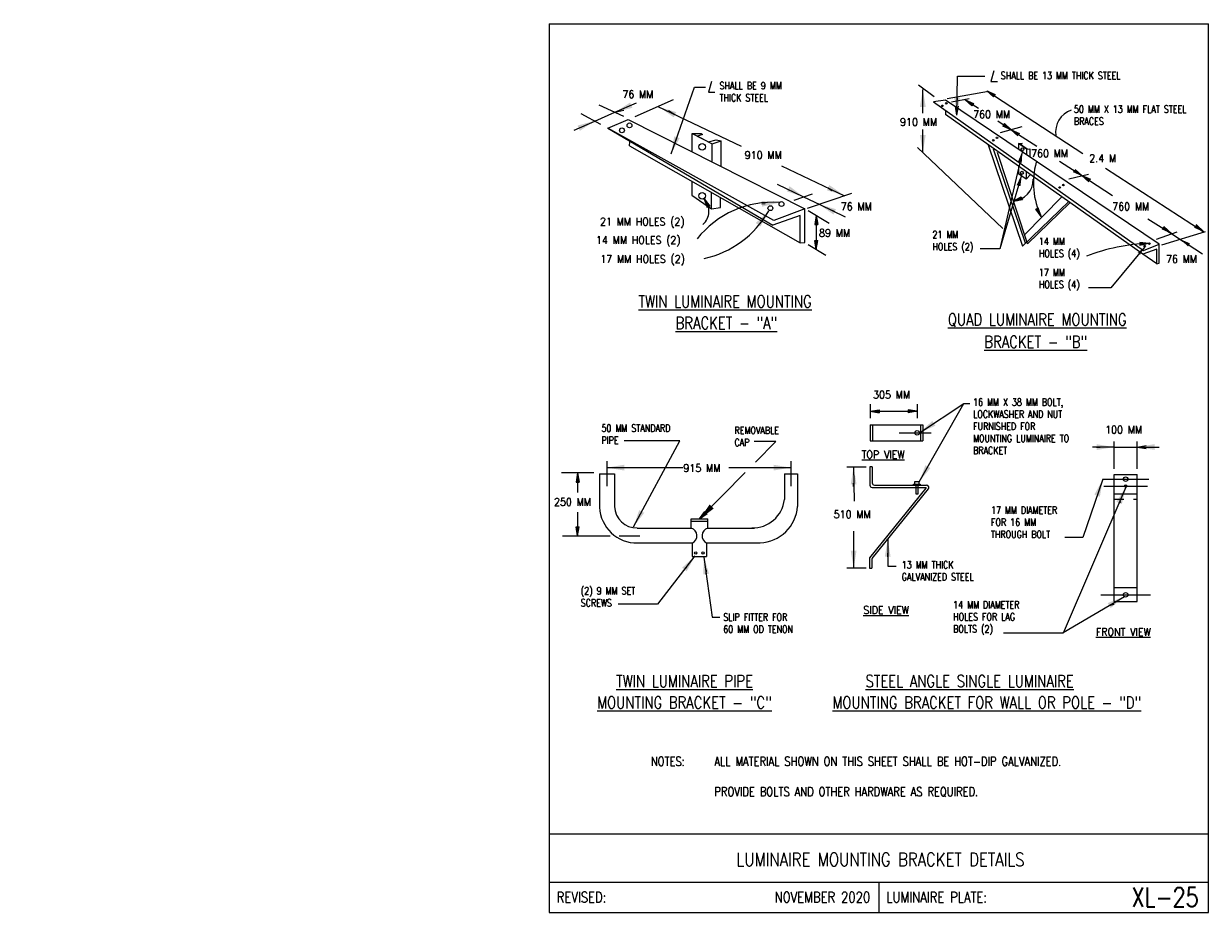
# Model space of a CAD drawing. Header units: inches. Extents: x -5.1 to 7.2, y -6.8 to 2.4.
import ezdxf
from ezdxf.enums import TextEntityAlignment as Align

# ---------------------------------------------------------------- set-up
doc = ezdxf.new("R2010")
doc.units = ezdxf.units.IN
doc.header["$MEASUREMENT"] = 0
doc.linetypes.add('HIDDEN2', pattern=[0.1875, 0.125, -0.0625])
doc.layers.add('E-DETL', color=2, linetype='CONTINUOUS')
doc.layers.add('E-DETL-TEXT', color=3, linetype='CONTINUOUS')
doc.styles.add('romans', font='ROMANS.SHX', dxfattribs={"width": 0.8})
doc.styles.get("Standard").update_dxf_attribs({"font": 'ROMANS.SHX', "width": 0.8, "height": 0.125})
doc.dimstyles.get("Standard").update_dxf_attribs({"dimtxt": 0.18, "dimasz": 0.18, "dimexe": 0.18, "dimexo": 0.0625, "dimgap": 0.09, "dimtad": 0, "dimtih": 1, "dimtoh": 1, "dimdec": 4, "dimzin": 0, "dimdsep": 46, "dimtxsty": 'Standard', "dimcen": 0.09, "dimadec": 0, "dimazin": 0, "dimtfac": 1, "dimtdec": 4, "dimtofl": 0, "dimtmove": 0, "dimatfit": 3, "dimfxl": 1, "dimtolj": 1, "dimtzin": 0, "dimarcsym": 0})

msp = doc.modelspace()

# ---------------------------------------------------------------- linework, layer by layer
at = {"layer": 'E-DETL'}
for p, q in [((0.363, 2.378), (0.363, -6.81)), ((0.363, 2.378), (7.173, 2.378)), ((7.173, -6.81), (7.173, 2.378)), ((4.457, 1.586), (4.333, 1.569)), ((4.333, 1.569), (6.502, 0.033)), ((6.664, 0.099), (4.457, 1.586)), ((4.457, 1.48), (4.457, 1.438)), ((0.969, 1.296), (1.179, 1.388)), ((1.179, 1.388), (3.003, 0.462)), ((6.497, -0.004), (4.457, 1.438)), ((2.683, 0.342), (0.969, 1.296)), ((0.969, 1.296), (2.674, 0.294)), ((1.84, 1.051), (1.84, 1.243)), ((1.84, 1.243), (2.045, 1.137)), ((1.84, 1.243), (1.932, 1.241)), ((1.945, 1.231), (1.895, 1.215)), ((1.932, 1.241), (1.945, 1.231)), ((1.193, 1.116), (1.197, 1.156)), ((1.193, 1.116), (2.956, 0.111)), ((1.895, 1.215), (2.009, 1.155)), ((2.009, 1.155), (2.087, 1.177)), ((2.045, 1.137), (2.138, 1.167)), ((2.045, 0.958), (2.045, 1.137)), ((2.087, 1.177), (2.138, 1.167)), ((2.138, 0.908), (2.138, 1.167)), ((4.897, 1.127), (5.254, 0.076)), ((5.21, 1.139), (5.248, 1.141)), ((5.21, 1.139), (5.21, 1.078)), ((5.295, 1.082), (5.21, 1.139)), ((5.22, 1.136), (5.248, 1.138)), ((5.301, 1.082), (5.22, 1.136)), ((5.248, 1.138), (5.248, 1.141)), ((5.285, 0.107), (4.954, 1.082)), ((4.99, 1.048), (5.298, 0.119)), ((5.295, 1.082), (5.328, 1.084)), ((5.295, 1.082), (5.295, 1.021)), ((5.328, 1.084), (5.328, 0.999)), ((5.21, 0.906), (5.21, 0.824)), ((1.835, 0.746), (1.835, 0.606)), ((5.29, 0.77), (5.21, 0.824)), ((5.29, 0.849), (5.29, 0.77)), ((5.29, 0.77), (5.335, 0.818)), ((2.041, 0.462), (2.041, 0.633)), ((1.835, 0.606), (2.041, 0.462)), ((2.133, 0.476), (2.133, 0.577)), ((5.254, 0.076), (5.732, 0.54)), ((5.273, 0.194), (5.66, 0.588)), ((5.304, 0.101), (5.743, 0.527)), ((2.041, 0.462), (2.133, 0.476)), ((2.956, 0.396), (2.674, 0.294)), ((3.003, 0.462), (2.683, 0.342)), ((2.956, 0.111), (2.956, 0.396)), ((3.003, 0.116), (3.003, 0.462)), ((2.956, 0.111), (3.003, 0.116)), ((5.295, 0.116), (5.294, 0.116)), ((5.304, 0.101), (5.301, 0.122)), ((6.639, 0.046), (6.497, -0.004)), ((6.502, 0.033), (6.664, 0.099)), ((6.524, 0.109), (6.525, 0.109)), ((6.639, -0.106), (6.639, 0.046)), ((6.664, -0.097), (6.664, 0.099)), ((6.639, -0.106), (6.497, -0.004)), ((6.639, -0.106), (6.664, -0.097)), ((3.679, -1.771), (3.946, -1.771)), ((3.679, -1.771), (3.679, -1.935)), ((3.702, -1.771), (3.702, -1.935)), ((3.946, -1.771), (4.029, -1.771)), ((4.029, -1.771), (4.222, -1.771)), ((4.199, -1.771), (4.199, -1.935)), ((4.222, -1.771), (4.222, -1.935)), ((3.679, -1.935), (3.946, -1.935)), ((3.946, -1.935), (4.041, -1.935)), ((4.041, -1.935), (4.222, -1.935)), ((0.882, -2.275), (1.036, -2.275)), ((0.882, -2.275), (0.882, -2.622)), ((1.036, -2.275), (1.036, -2.615)), ((2.793, -2.275), (2.793, -2.542)), ((2.793, -2.275), (2.928, -2.275)), ((2.928, -2.275), (2.928, -2.613)), ((3.676, -2.205), (3.676, -2.393)), ((3.699, -2.205), (3.676, -2.205)), ((3.699, -2.205), (3.699, -2.369)), ((6.199, -2.282), (6.437, -2.282)), ((6.199, -3.595), (6.199, -2.282)), ((6.437, -3.595), (6.437, -2.282)), ((3.676, -3.143), (4.256, -2.424)), ((3.699, -2.416), (4.253, -2.416)), ((3.7, -3.151), (4.28, -2.431)), ((3.723, -2.393), (4.262, -2.393)), ((4.154, -2.382), (4.17, -2.382)), ((4.154, -2.485), (4.154, -2.39)), ((4.17, -2.39), (4.17, -2.485)), ((4.17, -2.485), (4.154, -2.485)), ((6.199, -2.483), (6.437, -2.483)), ((1.83, -2.837), (1.83, -2.743)), ((1.83, -2.743), (2.001, -2.743)), ((1.83, -2.766), (2.001, -2.766)), ((2.001, -2.837), (2.001, -2.743)), ((1.271, -2.837), (1.83, -2.837)), ((2.001, -2.837), (2.481, -2.837)), ((1.274, -2.991), (1.84, -2.991)), ((1.84, -2.991), (1.84, -3.132)), ((1.988, -2.99), (2.541, -2.99)), ((1.988, -2.99), (1.988, -3.132)), ((1.84, -3.132), (1.988, -3.132)), ((3.671, -3.157), (3.671, -3.251)), ((3.695, -3.166), (3.695, -3.251)), ((3.671, -3.251), (3.695, -3.251)), ((6.199, -3.45), (6.437, -3.45)), ((6.199, -3.595), (6.437, -3.595)), ((5.674, -3.921), (5.674, -3.921)), ((0.363, -5.997), (7.173, -5.997)), ((0.363, -6.497), (7.173, -6.497)), ((3.768, -6.497), (3.768, -6.81)), ((0.363, -6.81), (7.173, -6.81))]:
    msp.add_line(p, q, dxfattribs=at)
at = {"layer": 'E-DETL', "linetype": 'HIDDEN2', "ltscale": 0.5}
msp.add_line((6.199, -2.537), (6.436, -2.537), dxfattribs=at)
at = {"layer": 'E-DETL'}
for points in [[(4.128, -2.382), (4.196, -2.382), (4.196, -2.39), (4.128, -2.39)], [(4.138, -2.382), (4.186, -2.382), (4.186, -2.358), (4.138, -2.358)]]:
    msp.add_lwpolyline(points, close=True, dxfattribs=at)
for centre, radius in [((4.425, 1.529), 0.00809), ((4.465, 1.555), 0.00809), ((1.192, 1.326), 0.0251), ((1.114, 1.275), 0.0251), ((1.943, 1.105), 0.0345), ((4.951, 1.172), 0.00809), ((4.99, 1.198), 0.00809), ((5.253, 1.08), 0.0147), ((5.247, 0.837), 0.0147), ((1.942, 0.599), 0.0345), ((5.636, 0.684), 0.00809), ((5.675, 0.709), 0.00809), ((2.648, 0.47), 0.0251), ((2.762, 0.513), 0.0251), ((6.515, 0.079), 0.00809), ((6.564, 0.104), 0.00809), ((4.164, -1.853), 0.0234), ((6.318, -2.332), 0.0234), ((6.318, -2.402), 0.0117), ((1.876, -3.094), 0.0122), ((1.952, -3.094), 0.0122), ((6.318, -3.527), 0.0234)]:
    msp.add_circle(centre, radius, dxfattribs=at)
for centre, radius, start, end in [((3.699, -2.393), 0.0234, 180, 269.9998), ((3.723, -2.369), 0.0234, 180, 269.9998), ((4.251, -2.421), 0.00556, 311.3685, 62.0326), ((4.261, -2.417), 0.0241, 310.4339, 87.8132), ((2.464, -2.505), 0.331, 268.364, 353.4994), ((1.269, -2.604), 0.387, 182.6603, 270.817), ((1.268, -2.604), 0.232, 182.5887, 270.9172), ((2.523, -2.585), 0.406, 272.5034, 356.1595), ((1.807, -2.916), 0.0821, 293.2245, 74.1569), ((2.024, -2.916), 0.0821, 105.8429, 246.775), ((3.695, -3.157), 0.0234, 141.1446, 180), ((3.718, -3.166), 0.0234, 141.1446, 180)]:
    msp.add_arc(centre, radius, start, end, dxfattribs=at)
at = {"layer": 'E-DETL-TEXT'}
for p, q in [((4.574, 1.432), (4.58, 1.836)), ((4.58, 1.836), (4.863, 1.836)), ((4.958, 1.891), (4.926, 1.781)), ((1.623, 1.033), (1.865, 1.72)), ((1.865, 1.72), (1.978, 1.72)), ((2.04, 1.78), (2.007, 1.67)), ((4.34, 1.62), (4.179, 1.741)), ((4.926, 1.781), (4.993, 1.781)), ((1.249, 1.419), (1.646, 1.593)), ((2.007, 1.67), (2.074, 1.67)), ((4.223, 1.452), (4.223, 1.698)), ((4.475, 1.604), (4.901, 1.68)), ((4.519, 1.571), (4.701, 1.604)), ((4.577, 1.612), (4.577, 1.591)), ((4.66, 1.592), (4.797, 1.503)), ((4.66, 1.592), (4.675, 1.582)), ((4.66, 1.592), (4.747, 1.554)), ((4.66, 1.592), (4.73, 1.527)), ((4.884, 1.685), (5.877, 1.037)), ((4.884, 1.685), (4.971, 1.646)), ((4.884, 1.685), (4.954, 1.62)), ((1.133, 1.42), (0.879, 1.537)), ((1.042, 1.462), (1.264, 1.559)), ((1.042, 1.462), (1.134, 1.485)), ((1.485, 1.522), (2.345, 1.11)), ((1.662, 1.437), (1.596, 1.478)), ((4.223, 1.518), (4.223, 1.547)), ((4.574, 1.432), (4.56, 1.526)), ((4.574, 1.432), (4.591, 1.526)), ((4.675, 1.582), (4.675, 1.582)), ((0.621, 1.278), (0.833, 1.37)), ((0.896, 1.336), (0.691, 1.447)), ((0.833, 1.37), (1.042, 1.462)), ((1.042, 1.462), (1.056, 1.468)), ((4.997, 1.372), (5.136, 1.282)), ((5.136, 1.282), (5.066, 1.346)), ((4.223, 1.048), (4.223, 1.284)), ((5.026, 1.252), (5.249, 1.316)), ((5.136, 1.282), (5.049, 1.32)), ((5.114, 1.297), (5.113, 1.297)), ((5.136, 1.282), (5.114, 1.297)), ((5.136, 1.282), (5.402, 1.11)), ((5.136, 1.282), (5.161, 1.266)), ((5.136, 1.282), (5.223, 1.244)), ((5.136, 1.282), (5.206, 1.218)), ((5.161, 1.266), (5.16, 1.266)), ((1.682, 1.204), (1.666, 1.162)), ((5.051, 0.262), (4.169, 1.099)), ((2.764, 0.909), (3.413, 0.599)), ((5.635, 0.958), (5.867, 0.808)), ((5.867, 0.808), (5.797, 0.872)), ((6.11, 0.885), (7.13, 0.223)), ((5.732, 0.773), (5.934, 0.823)), ((5.867, 0.808), (5.78, 0.846)), ((5.843, 0.823), (5.842, 0.823)), ((5.867, 0.808), (5.843, 0.823)), ((5.867, 0.808), (6.181, 0.601)), ((5.867, 0.808), (5.887, 0.795)), ((5.867, 0.808), (5.954, 0.77)), ((5.867, 0.808), (5.937, 0.744)), ((5.887, 0.795), (5.885, 0.795)), ((2.718, 0.719), (2.989, 0.588)), ((2.894, 0.555), (3.083, 0.618)), ((3.031, 0.471), (3.489, 0.624)), ((3.245, 0.682), (3.284, 0.653)), ((1.965, 0.566), (1.978, 0.542)), ((1.965, 0.566), (2.023, 0.492)), ((1.965, 0.566), (1.996, 0.477)), ((1.978, 0.542), (1.978, 0.542)), ((2.56, 0.516), (2.594, 0.52)), ((2.989, 0.588), (3.159, 0.507)), ((3.159, 0.507), (3.42, 0.381)), ((5.157, 0.542), (5.24, 0.589)), ((5.157, 0.542), (5.251, 0.56)), ((5.157, 0.542), (5.181, 0.551)), ((5.181, 0.551), (5.179, 0.551)), ((3.038, 0.447), (3.256, 0.314)), ((3.122, 0.396), (3.106, 0.302)), ((3.122, 0.396), (3.122, 0.376)), ((3.122, 0.396), (3.137, 0.302)), ((3.122, 0.396), (3.122, 0.044)), ((3.122, 0.376), (3.122, 0.376)), ((3.122, 0.376), (3.122, 0.376)), ((3.314, 0.434), (3.288, 0.446)), ((5.447, 0.384), (5.389, 0.459)), ((5.447, 0.384), (5.416, 0.474)), ((5.427, 0.421), (5.422, 0.421)), ((5.447, 0.384), (5.427, 0.421)), ((6.549, 0.361), (6.796, 0.205)), ((6.796, 0.204), (6.712, 0.281)), ((7.13, 0.223), (7.046, 0.3)), ((3.122, 0.044), (3.106, 0.137)), ((3.122, 0.044), (3.137, 0.137)), ((6.637, 0.151), (6.852, 0.226)), ((6.692, 0.09), (7.144, 0.229)), ((6.77, 0.221), (6.766, 0.221)), ((6.796, 0.204), (6.77, 0.221)), ((6.796, 0.205), (6.884, 0.147)), ((6.884, 0.147), (7.111, 0)), ((6.884, 0.147), (6.91, 0.131)), ((6.91, 0.131), (6.91, 0.131)), ((3.038, 0.095), (3.22, -0.017)), ((3.122, 0.044), (3.122, 0.064)), ((3.122, 0.064), (3.122, 0.064)), ((6.559, 0.106), (6.464, 0.114)), ((6.559, 0.106), (6.466, 0.083)), ((6.559, 0.106), (6.524, 0.103)), ((3.679, -1.556), (3.679, -1.701)), ((4.164, -1.556), (4.164, -1.701)), ((3.679, -1.629), (3.773, -1.613)), ((3.679, -1.629), (4.164, -1.629)), ((3.679, -1.629), (3.716, -1.629)), ((3.679, -1.629), (3.773, -1.644)), ((3.716, -1.629), (3.716, -1.629)), ((4.164, -1.629), (4.07, -1.613)), ((4.164, -1.629), (4.07, -1.644)), ((4.131, -1.629), (4.129, -1.629)), ((4.164, -1.629), (4.131, -1.629)), ((2.704, -1.941), (2.481, -1.941)), ((2.495, -2.154), (2.704, -1.941)), ((3.98, -1.853), (4.308, -1.853)), ((6.199, -2.223), (6.199, -1.941)), ((6.437, -2.223), (6.437, -1.941)), ((6.201, -1.999), (5.975, -1.999)), ((6.018, -2), (6.055, -2)), ((6.201, -1.999), (6.438, -1.999)), ((6.438, -1.999), (6.531, -1.983)), ((6.438, -1.999), (6.664, -1.999)), ((6.438, -1.999), (6.466, -1.999)), ((6.438, -1.999), (6.531, -2.015)), ((0.959, -2.146), (0.959, -2.278)), ((2.86, -2.146), (2.86, -2.275)), ((0.823, -2.267), (0.488, -2.267)), ((0.656, -2.267), (0.64, -2.361)), ((0.656, -2.267), (0.656, -2.469)), ((0.656, -2.267), (0.656, -2.295)), ((0.656, -2.267), (0.671, -2.361)), ((0.656, -2.295), (0.656, -2.295)), ((0.959, -2.212), (1.743, -2.212)), ((0.959, -2.278), (0.959, -2.404)), ((1.916, -2.743), (2.386, -2.264)), ((2.219, -2.212), (2.86, -2.212)), ((2.68, -2.212), (2.738, -2.212)), ((2.86, -2.275), (2.86, -2.404)), ((3.437, -2.205), (3.58, -2.205)), ((3.508, -2.205), (3.512, -2.558)), ((3.58, -2.205), (3.636, -2.205)), ((3.508, -2.407), (3.508, -2.371)), ((6.322, -2.413), (5.674, -3.924)), ((6.084, -2.332), (5.876, -2.935)), ((6.078, -2.332), (6.2, -2.332)), ((6.094, -2.402), (6.199, -2.402)), ((6.199, -2.402), (6.438, -2.402)), ((6.2, -2.332), (6.437, -2.332)), ((6.437, -2.332), (6.559, -2.332)), ((6.438, -2.402), (6.543, -2.402)), ((6.251, -2.577), (6.268, -2.562)), ((0.656, -2.673), (0.656, -2.917)), ((1.916, -2.743), (1.97, -2.665)), ((1.916, -2.743), (1.993, -2.687)), ((2.042, -2.614), (1.991, -2.65)), ((1.916, -2.743), (1.95, -2.708)), ((1.95, -2.708), (1.95, -2.708)), ((0.499, -2.917), (0.992, -2.917)), ((0.656, -2.917), (0.64, -2.823)), ((0.656, -2.917), (0.671, -2.823)), ((0.656, -2.917), (0.656, -2.894)), ((0.656, -2.894), (0.656, -2.894)), ((1.087, -2.917), (1.299, -2.917)), ((3.508, -2.869), (3.508, -3.251)), ((5.876, -2.935), (5.69, -2.935)), ((3.861, -2.953), (3.862, -3.231)), ((1.867, -3.123), (1.481, -3.624)), ((1.961, -3.136), (2.045, -3.757)), ((3.508, -3.061), (3.508, -3.132)), ((3.86, -3.133), (3.86, -3.097)), ((1.759, -3.265), (1.781, -3.246)), ((1.984, -3.312), (1.989, -3.27)), ((3.58, -3.251), (3.437, -3.251)), ((3.636, -3.251), (3.58, -3.251)), ((3.862, -3.231), (3.948, -3.231)), ((6.306, -3.547), (5.674, -3.921)), ((6.061, -3.527), (6.199, -3.527)), ((6.199, -3.527), (6.437, -3.527)), ((6.437, -3.527), (6.575, -3.527)), ((1.481, -3.624), (1.075, -3.624)), ((6.148, -3.638), (6.2, -3.622)), ((2.045, -3.757), (2.127, -3.757)), ((5.674, -3.924), (5.058, -3.924))]:
    msp.add_line(p, q, dxfattribs=at)
for points in [[(4.954, 1.62), (4.971, 1.646)], [(4.747, 1.554), (4.73, 1.527)], [(5.066, 1.346), (5.049, 1.32)], [(2.023, 0.492), (1.996, 0.477)], [(5.24, 0.589), (5.251, 0.56)], [(5.389, 0.459), (5.416, 0.474)], [(3.106, 0.302), (3.137, 0.302)], [(3.106, 0.137), (3.137, 0.137)], [(6.464, 0.114), (6.466, 0.083)], [(3.773, -1.613), (3.773, -1.644)], [(4.07, -1.613), (4.07, -1.644)], [(0.64, -2.361), (0.671, -2.361)], [(0.64, -2.823), (0.671, -2.823)]]:
    msp.add_lwpolyline(points, dxfattribs=at)
for centre, radius, start, end in [((5.827, 1.262), 0.232, 107.741, 190.0803), ((6.146, 0.733), 0.781, 164.1865, 206.5216), ((5.141, 0.766), 0.223, 274.1033, 1.0312), ((2.669, -0.459), 0.99, 85.8709, 141.8073), ((1.83, 0.44), 0.183, 311.4984, 43.0965), ((1.744, 0.944), 1.018, 282.36, 330.5396), ((6.625, -1.858), 1.965, 91.9251, 111.2342)]:
    msp.add_arc(centre, radius, start, end, dxfattribs=at)
for points in [[(4.193, 1.518), (4.253, 1.518), (4.223, 1.698)], [(4.607, 1.612), (4.547, 1.612), (4.577, 1.432)], [(4.66, 1.592), (4.73, 1.527), (4.747, 1.554)], [(4.884, 1.685), (4.954, 1.62), (4.971, 1.647)], [(1.222, 1.508), (1.198, 1.563), (1.045, 1.463)], [(1.649, 1.41), (1.675, 1.464), (1.5, 1.515)], [(0.655, 1.324), (0.68, 1.27), (0.831, 1.373)], [(5.136, 1.282), (5.049, 1.32), (5.066, 1.347)], [(4.253, 1.228), (4.193, 1.228), (4.223, 1.048)], [(5.136, 1.281), (5.206, 1.217), (5.223, 1.243)], [(1.71, 1.194), (1.654, 1.213), (1.623, 1.033)], [(5.868, 0.807), (5.781, 0.845), (5.798, 0.871)], [(5.869, 0.807), (5.939, 0.742), (5.956, 0.769)], [(2.846, 0.697), (2.818, 0.644), (2.991, 0.587)], [(3.258, 0.709), (3.232, 0.655), (3.407, 0.604)], [(1.996, 0.477), (2.023, 0.492), (1.964, 0.565)], [(2.558, 0.546), (2.562, 0.486), (2.74, 0.528)], [(3.299, 0.406), (3.325, 0.46), (3.15, 0.511)], [(5.24, 0.589), (5.251, 0.56), (5.157, 0.542)], [(2.497, 0.317), (2.545, 0.28), (2.631, 0.441)], [(3.122, 0.396), (3.106, 0.302), (3.137, 0.302)], [(5.389, 0.459), (5.416, 0.474), (5.447, 0.384)], [(6.794, 0.206), (6.69, 0.252), (6.71, 0.283)], [(7.13, 0.223), (7.026, 0.268), (7.046, 0.3)], [(3.106, 0.137), (3.122, 0.044), (3.137, 0.137)], [(6.879, 0.152), (6.963, 0.075), (6.984, 0.106)], [(6.464, 0.114), (6.466, 0.083), (6.559, 0.106)], [(3.679, -1.629), (3.773, -1.613), (3.773, -1.644)], [(4.164, -1.629), (4.07, -1.613), (4.07, -1.644)], [(6.018, -1.97), (6.018, -2.03), (6.198, -2)], [(6.618, -2.029), (6.618, -1.969), (6.438, -1.999)], [(1.139, -2.242), (1.139, -2.182), (0.959, -2.212)], [(2.68, -2.182), (2.68, -2.242), (2.86, -2.212)], [(0.656, -2.267), (0.64, -2.361), (0.671, -2.361)], [(3.478, -2.385), (3.538, -2.385), (3.508, -2.205)], [(5.995, -2.491), (6.052, -2.512), (6.084, -2.332)], [(6.223, -2.565), (6.279, -2.589), (6.321, -2.412)], [(2.063, -2.635), (2.02, -2.593), (1.916, -2.743)], [(0.656, -2.917), (0.64, -2.823), (0.671, -2.823)], [(3.83, -3.133), (3.89, -3.133), (3.86, -2.953)], [(1.736, -3.247), (1.783, -3.284), (1.87, -3.123)], [(1.954, -3.316), (2.014, -3.309), (1.961, -3.134)], [(3.538, -3.071), (3.478, -3.071), (3.508, -3.251)], [(6.133, -3.612), (6.164, -3.664), (6.303, -3.546)]]:
    msp.add_solid(points, dxfattribs=at)

# ---------------------------------------------------------------- texts
at = {"layer": 'E-DETL', "insert": (-5.067, 0.705), "char_height": 0.125, "attachment_point": 4}
msp.add_mtext('\\A1;  \\P ', dxfattribs=at)
at = {"layer": 'E-DETL-TEXT', "style": 'romans'}
for s, height, width, p in [('76 MM', 0.0797, 0.9, (1.118, 1.609)), ('760 MM', 0.0797, 0.9, (4.743, 1.401)), ('910 MM', 0.0797, 0.9, (3.988, 1.322)), ('910 MM', 0.0797, 0.9, (2.383, 0.979)), ('760 MM', 0.0797, 0.9, (5.341, 0.997)), ('2.4 M', 0.0797, 0.9, (5.942, 0.947)), ('76 MM', 0.0797, 0.9, (3.375, 0.448)), ('760 MM', 0.0797, 0.9, (6.18, 0.448)), ('21 MM HOLES (2)', 0.07972, 0.9, (0.887, 0.292)), ('89 MM', 0.0797, 0.9, (3.151, 0.175)), ('14 MM HOLES (2)', 0.07972, 0.9, (0.846, 0.101)), ('17 MM HOLES (2)', 0.07972, 0.9, (0.89, -0.094)), ('76 MM', 0.0797, 0.9, (6.735, -0.095)), ('%%UTWIN LUMINAIRE MOUNTING', 0.125, 0.8, (1.284, -0.556)), ('%%UBRACKET - "A"', 0.125, 0.8, (1.668, -0.779)), ('%%UQUAD LUMINAIRE MOUNTING', 0.125, 0.8, (4.481, -0.743)), ('%%UBRACKET - "B"', 0.125, 0.8, (4.858, -0.974)), ('305 MM', 0.0797, 0.9, (3.709, -1.498)), ('100 MM', 0.0797, 0.9, (6.107, -1.86)), ('%%UTOP VIEW', 0.07972, 0.9, (3.591, -2.116)), ('915 MM', 0.0797, 0.9, (1.749, -2.257)), ('250 MM', 0.0797, 0.9, (0.412, -2.606)), ('510 MM', 0.0797, 0.9, (3.302, -2.734)), ('%%USIDE VIEW', 0.07972, 0.9, (3.608, -3.724)), ('%%UFRONT VIEW', 0.07972, 0.9, (6.011, -3.95)), ('%%UTWIN LUMINAIRE PIPE', 0.125, 0.8, (1.053, -4.481)), ('%%USTEEL ANGLE SINGLE LUMINAIRE', 0.125, 0.8, (3.63, -4.481)), ('%%UMOUNTING BRACKET - "C"', 0.125, 0.8, (0.857, -4.703)), ('%%UMOUNTING BRACKET FOR WALL OR POLE - "D"', 0.125, 0.8, (3.289, -4.703))]:
    msp.add_text(s, height=height, dxfattribs=dict(at, width=width)).set_placement(p)
at = {"layer": 'E-DETL-TEXT', "style": 'romans', "width": 0.8}
msp.add_text('LUMINAIRE MOUNTING BRACKET DETAILS', height=0.14, dxfattribs=at).set_placement((3.785, -6.333), align=Align.CENTER)
for s, p in [('REVISED:', (0.44, -6.653)), ('LUMINAIRE PLATE:', (3.845, -6.653))]:
    msp.add_text(s, height=0.11, dxfattribs=at).set_placement(p, align=Align.MIDDLE_LEFT)
for s, height, p in [('NOVEMBER 2020', 0.11, (3.679, -6.653)), ('XL-25', 0.1969, (7.074, -6.653))]:
    msp.add_text(s, height=height, dxfattribs=at).set_placement(p, align=Align.MIDDLE_RIGHT)
at = {"layer": 'E-DETL-TEXT', "attachment_point": 1, "style": 'romans'}
for s, width, heights, insert, char_height in [('SHALL BE 13 MM THICK STEEL', 1.4557, [0.185], (5.028, 1.879), 0.075), ('SHALL BE 9 MM\\PTHICK STEEL', 0.77397, [0.345], (2.122, 1.775), 0.075), ('50 MM X 13 MM FLAT STEEL BRACES', 1.33172, [0.345], (5.784, 1.532), 0.075), ('21 MM HOLES (2)', 0.60348, [0.345], (4.322, 0.235), 0.075), ('14 MM \\PHOLES (4)', 0.79649, [0.345], (5.422, 0.165), 0.075), ('17 MM\\PHOLES (4)', 0.79649, [0.345], (5.422, -0.156), 0.075), ('16 MM X 38 MM BOLT, LOCKWASHER AND NUT FURNISHED FOR MOUNTING LUMINAIRE TO BRACKET', 1.15414, [0.776], (4.742, -1.497), 0.075), ('50 MM STANDARD PIPE', 0.81846, [0.345], (0.902, -1.766), 0.075), ('REMOVABLE\\PCAP', 0.79649, [0.345], (2.277, -1.789), 0.075), ('17 MM DIAMETER FOR 16 MM THROUGH BOLT', 0.79649, [0.404], (4.927, -2.614), 0.075), ('13 MM THICK GALVANIZED STEEL', 0.85586, [0.272], (4.005, -3.179), 0.075), ('(2) 9 MM SET SCREWS', 0.79649, [0.345], (0.688, -3.448), 0.075), ('14 MM DIAMETER HOLES FOR LAG BOLTS (2)', 0.79649, [0.392], (4.536, -3.592), 0.075), ('SLIP FITTER FOR 60 MM OD TENON', 0.86003, [0.345], (2.161, -3.72), 0.075), ('\\pxi-3,l4,t4;NOTES:^IALL MATERIAL SHOWN ON THIS SHEET SHALL BE HOT-DIP GALVANIZED.\\P\\P^I^IPROVIDE BOLTS AND OTHER HARDWARE AS REQUIRED.', 4.95804, [0.624], (1.319, -5.202), 0.09375)]:
    msp.add_mtext_dynamic_manual_height_columns(s, width=width, gutter_width=0.469, heights=heights, dxfattribs=dict(at, insert=insert, char_height=char_height))
at = {"layer": 'E-DETL-TEXT', "insert": (-2.416, -0.138), "char_height": 0.125, "attachment_point": 4}
msp.add_mtext('\\A1;', dxfattribs=at)

# ---------------------------------------------------------------- leaders
at = {"layer": 'E-DETL-TEXT'}
for points, override in [([(5.253, 1.065), (5.018, 0.051), (4.814, 0.051)], {"dimasz": 0.125, "dimtmove": 2}), ([(5.247, 0.823), (5.018, 0.051), (4.814, 0.051)], {"dimasz": 0.125, "dimtmove": 2}), ([(6.515, 0.071), (6.167, -0.352), (5.933, -0.352)], {"dimasz": 0.093, "dimtmove": 2}), ([(4.186, -2.358), (4.648, -1.549), (4.707, -1.549)], {"dimtmove": 2}), ([(4.187, -1.853), (4.648, -1.549), (4.707, -1.549)], {"dimtmove": 2}), ([(1.233, -2.824), (1.712, -1.934), (1.136, -1.934)], {"dimtmove": 2})]:
    msp.add_leader(points, dimstyle='Standard', override=override, dxfattribs=at)

doc.saveas('drawing.dxf')
